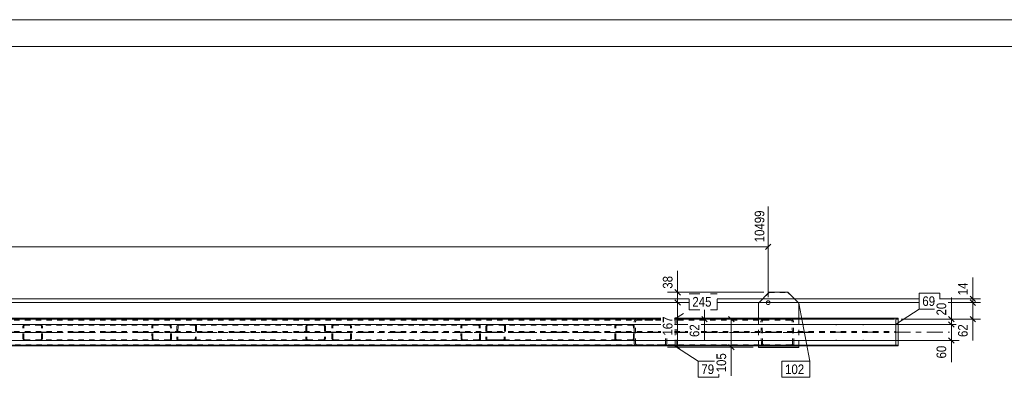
# Model space of a CAD drawing. Header units: millimetres. Extents: x 0 to 914, y 0 to 420.
# Tile 13 of 16: x 495 to 678, y 353 to 420. Entities that reach past the tile are written whole.
import ezdxf

# ---------------------------------------------------------------- set-up
doc = ezdxf.new("R2010")
doc.units = ezdxf.units.MM
for name, pattern in [('XKITLINE00', [0]), ('XKITLINE01', [4, 1, -1, 1, -1]), ('XKITLINE02', [4, 2, -2]), ('XKITLINE03', [6, 3, -1, 1, -1])]:
    doc.linetypes.add(name, pattern=pattern)
for name, color, linetype, lineweight in [('Arkusz rysunku', 3, 'Continuous', 0), ('Element', 2, 'Continuous', 0), ('Wymiar', 4, 'Continuous', 0), ('Znak elementu', 2, 'Continuous', 0), ('Śruba', 3, 'Continuous', 0)]:
    doc.layers.add(name, color=color, linetype=linetype, lineweight=lineweight)
doc.styles.add('ARIAL', font='ARIAL.TTF')

msp = doc.modelspace()

# ---------------------------------------------------------------- linework, layer by layer
at = {"layer": 'Arkusz rysunku', "linetype": 'XKITLINE00', "lineweight": 0}
for p, q in [((914, 420), (0, 420)), ((909, 415), (5, 415))]:
    msp.add_line(p, q, dxfattribs=at)
at = {"layer": 'Element', "linetype": 'XKITLINE00', "lineweight": 0}
for p, q in [((634.68, 369.14), (632.68, 367.14)), ((638.18, 369.14), (634.68, 369.14)), ((638.18, 369.14), (640.18, 367.14)), ((632.68, 367.14), (632.68, 364.29)), ((640.18, 367.14), (640.18, 364.29)), ((426.02, 364.29), (614.5, 364.29)), ((617.02, 364.29), (658.28, 364.29)), ((617.17, 364.39), (617.17, 364.29)), ((617.47, 364.39), (617.17, 364.39)), ((617.47, 364.39), (617.47, 364.29)), ((658.68, 364.29), (658.28, 364.29)), ((658.28, 364.29), (658.28, 359.28)), ((658.68, 364.29), (658.68, 359.15)), ((109.58, 359.29), (658.28, 359.29)), ((109.58, 359.28), (658.28, 359.28)), ((658.28, 359.16), (109.58, 359.16)), ((125.67, 359.14), (658.28, 359.14)), ((610.04, 359.14), (610.03, 359.14)), ((632.68, 359.14), (610.04, 359.14)), ((617.17, 358.89), (617.17, 359.14)), ((617.47, 358.89), (617.17, 358.89)), ((617.47, 358.89), (617.47, 359.14)), ((632.68, 358.89), (632.68, 359.14)), ((632.68, 358.89), (632.68, 358.87)), ((640.18, 358.89), (632.68, 358.89)), ((640.18, 358.87), (632.68, 358.87)), ((640.18, 359.14), (640.18, 358.89)), ((640.18, 358.89), (640.18, 358.87)), ((658.28, 359.29), (658.68, 359.29)), ((658.28, 359.29), (658.28, 359.15)), ((658.28, 359.14), (658.28, 359.16)), ((658.28, 359.15), (658.68, 359.15))]:
    msp.add_line(p, q, dxfattribs=at)
at = {"layer": 'Element', "linetype": 'XKITLINE01', "lineweight": 0}
for p, q in [((632.68, 367.12), (634.68, 369.12)), ((634.68, 369.12), (634.68, 369.14)), ((634.68, 369.12), (638.18, 369.12)), ((638.18, 369.12), (638.18, 369.14)), ((638.18, 369.12), (640.18, 367.12)), ((632.68, 367.12), (632.68, 367.14)), ((426.02, 364.28), (614.5, 364.28)), ((426.02, 364.15), (614.5, 364.15)), ((426.02, 364.14), (614.5, 364.14)), ((426.02, 364.14), (614.5, 364.14)), ((426.02, 363.94), (614.5, 363.94)), ((609.55, 363.74), (609.59, 363.9)), ((609.55, 359.54), (609.55, 363.74)), ((609.81, 363.82), (609.79, 363.74)), ((609.79, 359.54), (609.79, 363.74)), ((609.86, 363.88), (609.81, 363.82)), ((609.85, 364.11), (610.04, 364.14)), ((609.94, 363.93), (609.86, 363.88)), ((610.04, 363.94), (609.94, 363.93)), ((614.5, 364.14), (610.04, 364.14)), ((614.5, 363.94), (610.04, 363.94)), ((617.02, 364.28), (658.28, 364.28)), ((617.02, 364.15), (658.28, 364.15)), ((638.7, 364.14), (617.02, 364.14)), ((617.02, 364.14), (658.28, 364.14)), ((617.02, 364.14), (617.17, 364.14)), ((638.7, 363.94), (617.02, 363.94)), ((617.02, 363.94), (617.17, 363.94)), ((617.17, 364.29), (617.17, 359.14)), ((617.17, 364.14), (617.17, 359.14)), ((617.47, 364.29), (617.47, 359.14)), ((632.68, 359.14), (632.68, 364.29)), ((633.16, 363.9), (633.13, 363.74)), ((633.22, 359.54), (633.13, 363.74)), ((633.27, 364.03), (633.16, 363.9)), ((633.42, 364.11), (633.27, 364.03)), ((633.37, 363.74), (633.39, 363.82)), ((633.46, 359.54), (633.37, 363.74)), ((633.39, 363.82), (633.44, 363.88)), ((633.61, 364.14), (633.42, 364.11)), ((633.44, 363.88), (633.52, 363.93)), ((633.52, 363.93), (633.61, 363.94)), ((638.88, 364.11), (638.7, 364.14)), ((638.7, 363.94), (638.79, 363.93)), ((638.79, 363.93), (638.87, 363.88)), ((638.87, 363.88), (638.93, 363.82)), ((639.04, 364.03), (638.88, 364.11)), ((638.93, 363.82), (638.95, 363.74)), ((639.04, 359.54), (638.95, 363.74)), ((639.15, 363.9), (639.04, 364.03)), ((639.19, 363.74), (639.15, 363.9)), ((639.28, 359.54), (639.19, 363.74)), ((640.18, 359.14), (640.18, 364.29)), ((658.28, 364.29), (658.28, 359.15)), ((658.28, 364.15), (658.68, 364.15)), ((426.02, 361.8), (614.5, 361.8)), ((426.02, 361.64), (614.5, 361.64)), ((495.63, 362.84), (495.66, 362.96)), ((495.63, 360.44), (495.63, 362.84)), ((495.66, 362.96), (495.74, 363.05)), ((495.74, 363.05), (495.86, 363.12)), ((495.83, 362.9), (495.81, 362.84)), ((495.81, 360.44), (495.81, 362.84)), ((495.87, 362.95), (495.83, 362.9)), ((495.86, 363.12), (495.99, 363.14)), ((495.93, 362.98), (495.87, 362.95)), ((495.99, 362.99), (495.93, 362.98)), ((522.91, 363.14), (495.99, 363.14)), ((522.91, 362.99), (495.99, 362.99)), ((498.9, 363.14), (499.04, 363.12)), ((498.97, 362.98), (498.9, 362.99)), ((499.03, 362.95), (498.97, 362.98)), ((499.07, 362.9), (499.03, 362.95)), ((499.04, 363.12), (499.16, 363.05)), ((499.08, 362.84), (499.07, 362.9)), ((499.09, 360.44), (499.08, 362.84)), ((499.16, 363.05), (499.24, 362.96)), ((499.24, 362.96), (499.27, 362.84)), ((499.27, 360.44), (499.27, 362.84)), ((519.67, 362.96), (519.64, 362.84)), ((519.69, 360.44), (519.64, 362.84)), ((519.74, 363.05), (519.67, 362.96)), ((519.86, 363.12), (519.74, 363.05)), ((519.82, 362.84), (519.84, 362.9)), ((519.87, 360.44), (519.82, 362.84)), ((519.84, 362.9), (519.87, 362.95)), ((520, 363.14), (519.86, 363.12)), ((519.87, 362.95), (519.93, 362.98)), ((519.93, 362.98), (520, 362.99)), ((523.05, 363.12), (522.91, 363.14)), ((522.91, 362.99), (522.98, 362.98)), ((522.98, 362.98), (523.04, 362.95)), ((523.04, 362.95), (523.08, 362.9)), ((523.16, 363.05), (523.05, 363.12)), ((523.08, 362.9), (523.09, 362.84)), ((523.15, 360.44), (523.09, 362.84)), ((523.25, 362.96), (523.16, 363.05)), ((523.28, 362.84), (523.25, 362.96)), ((523.33, 360.44), (523.28, 362.84)), ((524.34, 362.84), (524.29, 360.44)), ((524.37, 362.96), (524.34, 362.84)), ((524.46, 363.05), (524.37, 362.96)), ((524.57, 363.12), (524.46, 363.05)), ((524.53, 362.84), (524.47, 360.44)), ((524.53, 362.84), (524.54, 362.9)), ((524.54, 362.9), (524.58, 362.95)), ((524.71, 363.14), (524.57, 363.12)), ((524.58, 362.95), (524.64, 362.98)), ((524.64, 362.98), (524.71, 362.99)), ((524.71, 363.14), (527.62, 363.14)), ((524.71, 362.99), (548.72, 362.99)), ((524.71, 362.99), (527.62, 362.99)), ((527.62, 363.14), (551.63, 363.14)), ((527.76, 363.12), (527.62, 363.14)), ((527.62, 362.99), (527.69, 362.98)), ((527.69, 362.98), (527.75, 362.95)), ((527.75, 362.95), (527.78, 362.9)), ((527.8, 362.84), (527.75, 360.44)), ((527.88, 363.05), (527.76, 363.12)), ((527.78, 362.9), (527.8, 362.84)), ((527.95, 362.96), (527.88, 363.05)), ((527.98, 362.84), (527.93, 360.44)), ((527.98, 362.84), (527.95, 362.96)), ((548.35, 362.84), (548.38, 362.96)), ((548.35, 362.84), (548.35, 360.44)), ((548.38, 362.96), (548.46, 363.05)), ((548.46, 363.05), (548.58, 363.12)), ((548.54, 362.84), (548.53, 360.44)), ((548.55, 362.9), (548.54, 362.84)), ((548.59, 362.95), (548.55, 362.9)), ((548.58, 363.12), (548.72, 363.14)), ((548.65, 362.98), (548.59, 362.95)), ((548.72, 362.99), (548.65, 362.98)), ((548.72, 363.14), (551.63, 363.14)), ((548.72, 362.99), (551.63, 362.99)), ((551.63, 363.14), (551.76, 363.12)), ((551.69, 362.98), (551.63, 362.99)), ((551.75, 362.95), (551.69, 362.98)), ((551.79, 362.9), (551.75, 362.95)), ((551.76, 363.12), (551.88, 363.05)), ((551.81, 362.84), (551.79, 362.9)), ((551.81, 362.84), (551.81, 360.44)), ((551.88, 363.05), (551.96, 362.96)), ((551.96, 362.96), (551.99, 362.84)), ((551.99, 362.84), (551.99, 360.44)), ((553.2, 362.84), (553.22, 362.96)), ((553.2, 360.44), (553.2, 362.84)), ((553.22, 362.96), (553.3, 363.05)), ((553.3, 363.05), (553.42, 363.12)), ((553.39, 362.9), (553.38, 362.84)), ((553.38, 360.44), (553.38, 362.84)), ((553.43, 362.95), (553.39, 362.9)), ((553.42, 363.12), (553.56, 363.14)), ((553.49, 362.98), (553.43, 362.95)), ((553.56, 362.99), (553.49, 362.98)), ((580.47, 363.14), (553.56, 363.14)), ((580.48, 362.99), (553.56, 362.99)), ((556.47, 363.14), (556.61, 363.12)), ((556.54, 362.98), (556.47, 362.99)), ((556.6, 362.95), (556.54, 362.98)), ((556.64, 362.9), (556.6, 362.95)), ((556.61, 363.12), (556.73, 363.05)), ((556.65, 362.84), (556.64, 362.9)), ((556.65, 360.44), (556.65, 362.84)), ((556.73, 363.05), (556.8, 362.96)), ((556.8, 362.96), (556.83, 362.84)), ((556.83, 360.44), (556.83, 362.84)), ((577.23, 362.96), (577.21, 362.84)), ((577.26, 360.44), (577.21, 362.84)), ((577.31, 363.05), (577.23, 362.96)), ((577.43, 363.12), (577.31, 363.05)), ((577.39, 362.84), (577.4, 362.9)), ((577.44, 360.44), (577.39, 362.84)), ((577.4, 362.9), (577.44, 362.95)), ((577.56, 363.14), (577.43, 363.12)), ((577.44, 362.95), (577.5, 362.98)), ((577.5, 362.98), (577.57, 362.99)), ((580.61, 363.12), (580.47, 363.14)), ((580.48, 362.99), (580.55, 362.98)), ((580.55, 362.98), (580.6, 362.95)), ((580.6, 362.95), (580.65, 362.9)), ((580.73, 363.05), (580.61, 363.12)), ((580.65, 362.9), (580.66, 362.84)), ((580.71, 360.44), (580.66, 362.84)), ((580.81, 362.96), (580.73, 363.05)), ((580.84, 362.84), (580.81, 362.96)), ((580.89, 360.44), (580.84, 362.84)), ((581.91, 362.84), (581.86, 360.44)), ((581.94, 362.96), (581.91, 362.84)), ((582.02, 363.05), (581.94, 362.96)), ((582.14, 363.12), (582.02, 363.05)), ((582.09, 362.84), (582.04, 360.44)), ((582.09, 362.84), (582.11, 362.9)), ((582.11, 362.9), (582.15, 362.95)), ((582.28, 363.14), (582.14, 363.12)), ((582.15, 362.95), (582.21, 362.98)), ((582.21, 362.98), (582.28, 362.99)), ((582.28, 363.14), (585.19, 363.14)), ((582.28, 362.99), (606.28, 362.99)), ((582.28, 362.99), (585.18, 362.99)), ((585.18, 362.99), (585.25, 362.98)), ((585.19, 363.14), (609.19, 363.14)), ((585.33, 363.12), (585.19, 363.14)), ((585.25, 362.98), (585.31, 362.95)), ((585.31, 362.95), (585.35, 362.9)), ((585.36, 362.84), (585.31, 360.44)), ((585.44, 363.05), (585.33, 363.12)), ((585.35, 362.9), (585.36, 362.84)), ((585.52, 362.96), (585.44, 363.05)), ((585.55, 362.84), (585.49, 360.44)), ((585.55, 362.84), (585.52, 362.96)), ((605.92, 362.84), (605.95, 362.96)), ((605.92, 360.44), (605.92, 362.84)), ((605.95, 362.96), (606.03, 363.05)), ((606.03, 363.05), (606.14, 363.12)), ((606.12, 362.9), (606.1, 362.84)), ((606.1, 360.44), (606.1, 362.84)), ((606.15, 362.95), (606.12, 362.9)), ((606.14, 363.12), (606.28, 363.14)), ((606.21, 362.98), (606.15, 362.95)), ((606.28, 362.99), (606.21, 362.98)), ((606.28, 363.14), (609.19, 363.14)), ((606.28, 362.99), (609.19, 362.99)), ((609.19, 363.14), (609.33, 363.12)), ((609.26, 362.98), (609.19, 362.99)), ((609.32, 362.95), (609.26, 362.98)), ((609.36, 362.9), (609.32, 362.95)), ((609.33, 363.12), (609.45, 363.05)), ((609.37, 362.84), (609.36, 362.9)), ((609.37, 360.44), (609.37, 362.84)), ((609.45, 363.05), (609.53, 362.96)), ((609.53, 362.96), (609.55, 362.84)), ((609.55, 360.44), (609.55, 362.84)), ((617.02, 361.8), (619.5, 361.8)), ((617.02, 361.64), (619.5, 361.64)), ((622.02, 361.8), (658.28, 361.8)), ((622.02, 361.64), (658.28, 361.64)), ((495.66, 360.33), (495.63, 360.44)), ((495.74, 360.23), (495.66, 360.33)), ((495.86, 360.17), (495.74, 360.23)), ((495.81, 360.44), (495.83, 360.38)), ((495.83, 360.38), (495.87, 360.34)), ((496, 360.14), (495.86, 360.17)), ((495.87, 360.34), (495.93, 360.3)), ((495.93, 360.3), (496, 360.29)), ((522.97, 360.29), (496, 360.29)), ((522.97, 360.14), (496, 360.14)), ((498.9, 360.29), (498.97, 360.3)), ((499.04, 360.17), (498.9, 360.14)), ((498.97, 360.3), (499.03, 360.34)), ((499.03, 360.34), (499.07, 360.38)), ((499.16, 360.23), (499.04, 360.17)), ((499.07, 360.38), (499.09, 360.44)), ((499.24, 360.33), (499.16, 360.23)), ((499.27, 360.44), (499.24, 360.33)), ((519.69, 360.44), (519.72, 360.33)), ((519.72, 360.33), (519.8, 360.23)), ((519.8, 360.23), (519.92, 360.17)), ((519.89, 360.38), (519.87, 360.44)), ((519.93, 360.34), (519.89, 360.38)), ((519.92, 360.17), (520.06, 360.14)), ((519.99, 360.3), (519.93, 360.34)), ((520.06, 360.29), (519.99, 360.3)), ((523.04, 360.3), (522.97, 360.29)), ((522.97, 360.14), (523.11, 360.17)), ((523.1, 360.34), (523.04, 360.3)), ((523.13, 360.38), (523.1, 360.34)), ((523.11, 360.17), (523.23, 360.23)), ((523.15, 360.44), (523.13, 360.38)), ((523.23, 360.23), (523.3, 360.33)), ((523.3, 360.33), (523.33, 360.44)), ((524.29, 360.44), (524.32, 360.33)), ((524.32, 360.33), (524.39, 360.23)), ((524.39, 360.23), (524.51, 360.17)), ((524.49, 360.39), (524.47, 360.44)), ((524.52, 360.34), (524.49, 360.39)), ((524.51, 360.17), (524.65, 360.14)), ((524.58, 360.3), (524.52, 360.34)), ((524.65, 360.29), (524.58, 360.3)), ((548.72, 360.29), (524.65, 360.29)), ((524.65, 360.29), (527.56, 360.29)), ((527.56, 360.14), (524.65, 360.14)), ((527.63, 360.3), (527.56, 360.29)), ((527.56, 360.14), (527.7, 360.17)), ((551.62, 360.14), (527.56, 360.14)), ((527.69, 360.34), (527.63, 360.3)), ((527.73, 360.39), (527.69, 360.34)), ((527.7, 360.17), (527.82, 360.23)), ((527.75, 360.44), (527.73, 360.39)), ((527.82, 360.23), (527.9, 360.33)), ((527.9, 360.33), (527.93, 360.44)), ((548.38, 360.33), (548.35, 360.44)), ((548.46, 360.23), (548.38, 360.33)), ((548.58, 360.17), (548.46, 360.23)), ((548.53, 360.44), (548.55, 360.38)), ((548.55, 360.38), (548.59, 360.34)), ((548.72, 360.14), (548.58, 360.17)), ((548.59, 360.34), (548.65, 360.3)), ((548.65, 360.3), (548.72, 360.29)), ((551.62, 360.29), (548.72, 360.29)), ((548.72, 360.14), (551.62, 360.14)), ((551.62, 360.29), (551.69, 360.3)), ((551.76, 360.17), (551.62, 360.14)), ((551.69, 360.3), (551.75, 360.34)), ((551.75, 360.34), (551.79, 360.38)), ((551.88, 360.23), (551.76, 360.17)), ((551.79, 360.38), (551.81, 360.44)), ((551.96, 360.33), (551.88, 360.23)), ((551.99, 360.44), (551.96, 360.33)), ((553.23, 360.33), (553.2, 360.44)), ((553.3, 360.23), (553.23, 360.33)), ((553.42, 360.17), (553.3, 360.23)), ((553.38, 360.44), (553.39, 360.38)), ((553.39, 360.38), (553.43, 360.34)), ((553.56, 360.14), (553.42, 360.17)), ((553.43, 360.34), (553.49, 360.3)), ((553.49, 360.3), (553.56, 360.29)), ((580.53, 360.29), (553.56, 360.29)), ((580.54, 360.14), (553.56, 360.14)), ((556.47, 360.29), (556.54, 360.3)), ((556.61, 360.17), (556.47, 360.14)), ((556.54, 360.3), (556.6, 360.34)), ((556.6, 360.34), (556.64, 360.38)), ((556.73, 360.23), (556.61, 360.17)), ((556.64, 360.38), (556.65, 360.44)), ((556.81, 360.33), (556.73, 360.23)), ((556.83, 360.44), (556.81, 360.33)), ((577.26, 360.44), (577.29, 360.33)), ((577.29, 360.33), (577.37, 360.23)), ((577.37, 360.23), (577.49, 360.17)), ((577.46, 360.38), (577.44, 360.44)), ((577.5, 360.34), (577.46, 360.38)), ((577.49, 360.17), (577.63, 360.14)), ((577.56, 360.3), (577.5, 360.34)), ((577.63, 360.29), (577.56, 360.3)), ((580.6, 360.3), (580.53, 360.29)), ((580.54, 360.14), (580.68, 360.17)), ((580.66, 360.34), (580.6, 360.3)), ((580.7, 360.38), (580.66, 360.34)), ((580.68, 360.17), (580.79, 360.23)), ((580.71, 360.44), (580.7, 360.38)), ((580.79, 360.23), (580.87, 360.33)), ((580.87, 360.33), (580.89, 360.44)), ((581.86, 360.44), (581.88, 360.33)), ((581.88, 360.33), (581.96, 360.23)), ((581.96, 360.23), (582.08, 360.17)), ((582.05, 360.39), (582.04, 360.44)), ((582.09, 360.34), (582.05, 360.39)), ((582.08, 360.17), (582.22, 360.14)), ((582.15, 360.3), (582.09, 360.34)), ((582.22, 360.29), (582.15, 360.3)), ((606.28, 360.29), (582.22, 360.29)), ((582.22, 360.29), (585.13, 360.29)), ((585.12, 360.14), (582.22, 360.14)), ((585.12, 360.14), (585.26, 360.17)), ((609.19, 360.14), (585.12, 360.14)), ((585.2, 360.3), (585.13, 360.29)), ((585.26, 360.34), (585.2, 360.3)), ((585.3, 360.39), (585.26, 360.34)), ((585.26, 360.17), (585.38, 360.23)), ((585.31, 360.44), (585.3, 360.39)), ((585.38, 360.23), (585.46, 360.33)), ((585.46, 360.33), (585.49, 360.44)), ((605.95, 360.33), (605.92, 360.44)), ((606.03, 360.23), (605.95, 360.33)), ((606.14, 360.17), (606.03, 360.23)), ((606.1, 360.44), (606.11, 360.38)), ((606.11, 360.38), (606.15, 360.34)), ((606.28, 360.14), (606.14, 360.17)), ((606.15, 360.34), (606.21, 360.3)), ((606.21, 360.3), (606.28, 360.29)), ((609.19, 360.29), (606.28, 360.29)), ((606.28, 360.14), (609.19, 360.14)), ((609.19, 360.29), (609.26, 360.3)), ((609.33, 360.17), (609.19, 360.14)), ((609.26, 360.3), (609.32, 360.34)), ((609.32, 360.34), (609.36, 360.38)), ((609.45, 360.23), (609.33, 360.17)), ((609.36, 360.38), (609.37, 360.44)), ((609.53, 360.33), (609.45, 360.23)), ((609.55, 360.44), (609.53, 360.33)), ((615.37, 359.54), (615.37, 360.7)), ((615.61, 359.54), (615.61, 360.7)), ((617.17, 359.34), (142.62, 359.34)), ((617.17, 359.14), (142.62, 359.14)), ((609.59, 359.39), (609.55, 359.54)), ((609.79, 359.54), (609.81, 359.47)), ((609.81, 359.47), (609.87, 359.4)), ((610.03, 359.14), (609.85, 359.17)), ((609.87, 359.4), (609.94, 359.36)), ((609.94, 359.36), (610.04, 359.34)), ((638.8, 359.34), (610.04, 359.34)), ((615.13, 359.34), (615.22, 359.36)), ((615.21, 359.16), (615.13, 359.14)), ((615.31, 359.17), (615.21, 359.16)), ((615.22, 359.36), (615.3, 359.4)), ((615.3, 359.4), (615.35, 359.47)), ((615.35, 359.47), (615.37, 359.54)), ((615.61, 359.54), (615.57, 359.39)), ((638.8, 359.14), (632.68, 359.14)), ((633.22, 359.54), (633.26, 359.39)), ((633.26, 359.39), (633.37, 359.26)), ((633.37, 359.26), (633.53, 359.17)), ((633.48, 359.47), (633.46, 359.54)), ((633.54, 359.4), (633.48, 359.47)), ((633.53, 359.17), (633.71, 359.14)), ((633.62, 359.36), (633.54, 359.4)), ((633.71, 359.34), (633.62, 359.36)), ((638.89, 359.36), (638.8, 359.34)), ((638.8, 359.14), (638.99, 359.17)), ((638.97, 359.4), (638.89, 359.36)), ((639.02, 359.47), (638.97, 359.4)), ((638.99, 359.17), (639.14, 359.26)), ((639.04, 359.54), (639.02, 359.47)), ((639.14, 359.26), (639.25, 359.39)), ((639.25, 359.39), (639.28, 359.54)), ((658.28, 359.16), (658.28, 359.28)), ((658.28, 359.14), (658.28, 359.14))]:
    msp.add_line(p, q, dxfattribs=at)
at = {"layer": 'Element', "linetype": 'XKITLINE03', "lineweight": 0}
for p, q in [((426.02, 361.72), (614.5, 361.72)), ((426.02, 361.64), (614.5, 361.64)), ((498.25, 361.64), (462.92, 361.64)), ((527.13, 361.64), (491.8, 361.64)), ((555.82, 361.64), (520.49, 361.64)), ((584.7, 361.64), (549.37, 361.64)), ((613.38, 361.64), (578.05, 361.64)), ((614.5, 361.64), (606.93, 361.64)), ((617.02, 361.72), (619.5, 361.72)), ((619.5, 361.64), (617.02, 361.64)), ((617.02, 361.64), (619.5, 361.64)), ((622.02, 361.72), (668.28, 361.72)), ((642.26, 361.64), (622.02, 361.64)), ((622.02, 361.64), (627.17, 361.64))]:
    msp.add_line(p, q, dxfattribs=at)
at = {"layer": 'Element', "linetype": 'XKITLINE01', "lineweight": 0}
for centre, radius, start, end in [((609.99, 363.68), 0.451, 107.4007, 151.6701), ((609.99, 359.6), 0.452, 208.3452, 252.6001), ((615.18, 359.6), 0.451, 287.4007, 331.6701)]:
    msp.add_arc(centre, radius, start, end, dxfattribs=at)
at = {"layer": 'Wymiar', "linetype": 'XKITLINE00', "lineweight": 0}
for p, q in [((634.5, 368.23), (634.5, 385.14)), ((635.01, 378.15), (634, 377.14)), ((109.58, 377.64), (634.5, 377.64)), ((617.62, 369.14), (617.62, 373.16)), ((617.62, 369.14), (617.62, 373.16)), ((672.62, 367.91), (672.62, 371.93)), ((672.62, 367.91), (672.62, 371.93)), ((633.68, 369.14), (615.76, 369.14)), ((617.11, 369.65), (618.13, 368.63)), ((617.62, 367.23), (617.62, 369.14)), ((478.99, 367.91), (619.76, 367.91)), ((478.99, 367.21), (619.76, 367.21)), ((478.99, 367.21), (619.76, 367.21)), ((619.76, 367.23), (615.76, 367.23)), ((619.76, 367.23), (615.76, 367.23)), ((617.11, 367.74), (618.13, 366.72)), ((617.11, 367.74), (618.13, 366.72)), ((617.62, 358.89), (617.62, 367.23)), ((624.96, 367.91), (662.61, 367.91)), ((633.5, 367.23), (624.96, 367.23)), ((633.5, 367.23), (624.96, 367.23)), ((633.5, 367.23), (624.96, 367.23)), ((624.96, 367.21), (662.61, 367.21)), ((624.96, 367.21), (662.61, 367.21)), ((666.48, 367.91), (674.06, 367.91)), ((668.02, 367.21), (674.06, 367.21)), ((668.02, 367.21), (674.06, 367.21)), ((668.62, 364.14), (668.62, 368.16)), ((668.62, 364.14), (668.62, 368.16)), ((672.11, 368.41), (673.13, 367.4)), ((672.11, 367.72), (673.13, 366.7)), ((672.11, 367.72), (673.13, 366.7)), ((672.62, 367.21), (672.62, 367.91)), ((672.62, 364.14), (672.62, 367.21)), ((622.62, 364.14), (622.62, 365.87)), ((614.5, 364.14), (426.02, 364.14)), ((657.28, 364.14), (617.02, 364.14)), ((618.17, 364.14), (629.06, 364.14)), ((657.28, 364.14), (620.76, 364.14)), ((622.11, 364.65), (623.13, 363.63)), ((622.62, 364.14), (622.62, 360.12)), ((622.62, 364.14), (622.62, 360.12)), ((627.11, 364.65), (628.13, 363.64)), ((627.62, 358.89), (627.62, 364.14)), ((659.28, 364.14), (670.06, 364.14)), ((659.28, 364.14), (674.06, 364.14)), ((668.11, 364.65), (669.13, 363.63)), ((668.11, 363.65), (669.13, 362.63)), ((668.11, 363.65), (669.13, 362.63)), ((668.62, 363.14), (668.62, 364.14)), ((672.11, 364.65), (673.13, 363.63)), ((672.62, 364.14), (672.62, 360.12)), ((672.62, 364.14), (672.62, 360.12)), ((426.02, 363.14), (614.5, 363.14)), ((426.02, 363.14), (614.5, 363.14)), ((617.02, 363.14), (619.5, 363.14)), ((617.02, 363.14), (619.5, 363.14)), ((622.02, 363.14), (669.5, 363.14)), ((622.02, 363.14), (669.5, 363.14)), ((668.62, 360.14), (668.62, 363.14)), ((183.52, 360.14), (670.06, 360.14)), ((668.11, 360.65), (669.13, 359.63)), ((668.62, 360.14), (668.62, 356.12)), ((668.62, 360.14), (668.62, 356.12)), ((631.68, 358.89), (615.76, 358.89)), ((617.11, 359.4), (618.13, 358.38)), ((618.47, 358.89), (629.06, 358.89)), ((627.11, 359.4), (628.13, 358.39)), ((627.62, 358.89), (627.62, 353.54)), ((627.62, 358.89), (627.62, 353.54))]:
    msp.add_line(p, q, dxfattribs=at)
at = {"layer": 'Znak elementu', "linetype": 'XKITLINE02', "lineweight": 0}
for p, q in [((619.76, 368.87), (624.96, 368.87)), ((619.76, 365.87), (619.76, 368.87)), ((624.96, 365.87), (624.96, 368.87)), ((617.02, 364.1), (619.76, 365.87)), ((619.76, 365.87), (624.96, 365.87))]:
    msp.add_line(p, q, dxfattribs=at)
at = {"layer": 'Znak elementu', "linetype": 'XKITLINE00', "lineweight": 0}
for p, q in [((662.61, 368.99), (666.48, 368.99)), ((662.61, 365.99), (662.61, 368.99)), ((666.48, 367.85), (666.48, 368.99)), ((640.18, 367.12), (642.24, 356.28)), ((658.37, 363.24), (662.61, 365.99)), ((662.61, 365.99), (665.5, 365.99)), ((617.2, 359.03), (621.44, 356.29)), ((621.44, 356.29), (624.5, 356.29)), ((621.44, 353.29), (621.44, 356.29)), ((637.03, 356.28), (642.24, 356.28)), ((637.03, 353.28), (637.03, 356.28)), ((642.24, 353.28), (642.24, 356.28)), ((621.44, 353.29), (625.31, 353.29)), ((625.31, 353.29), (625.31, 353.85)), ((637.03, 353.28), (642.24, 353.28))]:
    msp.add_line(p, q, dxfattribs=at)
at = {"layer": 'Śruba', "linetype": 'XKITLINE00', "lineweight": 0}
msp.add_line((634.5, 367.23), (634.5, 367.17), dxfattribs=at)
at = {"layer": 'Śruba', "linetype": 'XKITLINE02', "lineweight": 0}
for p, q in [((647.18, 363.09), (647.18, 363.03)), ((652.18, 363.09), (652.18, 363.03)), ((647.18, 360.29), (647.18, 360.23)), ((652.18, 360.29), (652.18, 360.23))]:
    msp.add_line(p, q, dxfattribs=at)
at = {"layer": 'Śruba', "linetype": 'XKITLINE00', "lineweight": 0}
msp.add_circle((634.5, 367.2), 0.35, dxfattribs=at)

# ---------------------------------------------------------------- texts
at = {"layer": 'Wymiar', "style": 'ARIAL', "width": 0.85}
for s, p in [('10499', (633.78, 378.46)), ('38', (616.66, 369.81)), ('14', (671.66, 368.58)), ('20', (667.66, 364.82)), ('167', (616.66, 361.06)), ('62', (621.66, 360.8)), ('62', (671.66, 360.8)), ('60', (667.66, 356.8)), ('105', (626.66, 354.21))]:
    msp.add_text(s, height=1.8, rotation=90.0002, dxfattribs=at).set_placement(p)
at = {"layer": 'Znak elementu', "style": 'ARIAL', "width": 0.85}
for s, p in [('245', (620.36, 366.47)), ('69', (663.21, 366.59)), ('79', (622.04, 353.89)), ('102', (637.63, 353.88))]:
    msp.add_text(s, height=1.8, dxfattribs=at).set_placement(p)

doc.saveas('drawing.dxf')
